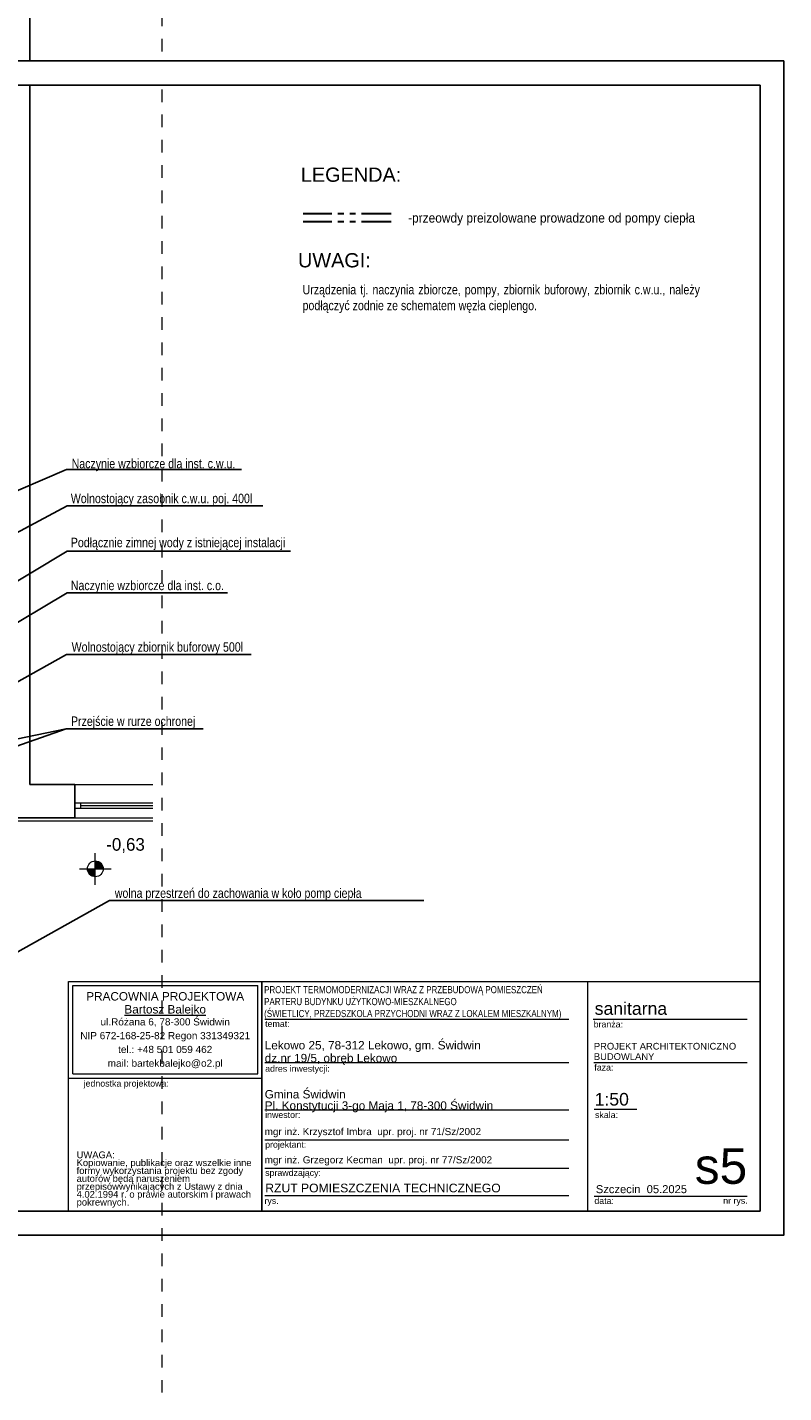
# Model space of a CAD drawing. Extents: x -440864 to -355682, y 13652 to 155872.
# Tile 114 of 179: x -365253 to -355682, y 15453 to 32718. Entities that reach past the tile are written whole.
import ezdxf
from ezdxf import colors
from ezdxf.entities.mleader import LeaderData, LeaderLine
from ezdxf.math import Vec2, Vec3

# ---------------------------------------------------------------- set-up
doc = ezdxf.new("R2010")
doc.units = 0
doc.header["$MEASUREMENT"] = 0
doc.set_wipeout_variables(frame=1)
doc.linetypes.add('PHANTOM2', pattern=[1.25, 0.625, -0.125, 0.125, -0.125, 0.125, -0.125])
doc.linetypes.add('Przerywana', pattern=[320, 160, -160])
doc.layers.get('0').update_dxf_attribs({"color": 252})
for name, color, linetype, lineweight in [('#CIEPŁO', 1, 'Continuous', 30), ('ARCH TABELA_Nr_Pióra__1', 252, 'Continuous', 25), ('ARCH TABELA_Nr_Pióra__21', 252, 'Continuous', 9), ('ARCH TABELA_Nr_Pióra__7', 252, 'Continuous', 13), ('INWENT OPISY_Nr_Pióra__21', 252, 'Continuous', 9), ('INWENT RZĘDNE_Nr_Pióra__21', 252, 'Continuous', 9), ('INWENT. OKNA_Nr_Pióra__5', 252, 'Continuous', 13), ('INWENT.ŚCIANY_Nr_Pióra__1', 252, 'Continuous', 25), ('INWENT.ŚCIANY_Nr_Pióra__21', 252, 'Continuous', 9)]:
    doc.layers.add(name, color=color, linetype=linetype, lineweight=lineweight)
for name, color, linetype in [('#opisy', 7, 'Continuous'), ('#podkład', 252, 'Continuous'), ('_TABELA', 7, 'Continuous'), ('INWENT RZĘDNE', 252, 'Continuous'), ('IS_Text_Konstrukcji', 7, 'Continuous')]:
    doc.layers.add(name, color=color, linetype=linetype)
doc.styles.add('GENERATED_STYLE_2', font='txt')
doc.styles.add('GENERATED_STYLE_5', font='txt')
doc.styles.add('GENERATED_STYLE_7', font='arial.ttf')
doc.styles.add('GENERATED_STYLE_8', font='arial.ttf')
doc.styles.add('GENERATED_STYLE_9', font='arial.ttf')
doc.styles.get("Standard").update_dxf_attribs({"font": 'arial.ttf', "width": 0.8, "bigfont": 'BIGFONT.SHX'})

# ---------------------------------------------------------------- blocks, each defined once
blk = doc.blocks.new('Koty wysokościowe_18', base_point=(-413866, 22076))
at = {"layer": 'INWENT RZĘDNE_Nr_Pióra__21', "linetype": 'Continuous'}
for points in [[(-413866, 22076), (-413766, 22076), (-413774, 22114), (-413796, 22147), (-413828, 22168), (-413866, 22176)], [(-413866, 22076), (-413966, 22076), (-413959, 22038), (-413937, 22005), (-413905, 21984), (-413866, 21976)]]:
    blk.add_hatch(color=256, dxfattribs=at).paths.add_polyline_path(points, flags=0)
for p, q in [((-413866, 21876), (-413866, 22276)), ((-414066, 22076), (-413666, 22076))]:
    blk.add_line(p, q, dxfattribs=at)
blk.add_circle((-413866, 22076), 100, dxfattribs=at)
at = {"layer": 'INWENT RZĘDNE_Nr_Pióra__21', "insert": (-413727, 22276), "char_height": 160, "attachment_point": 7, "style": 'GENERATED_STYLE_2'}
blk.add_mtext('{-0,63}', dxfattribs=at)
blk = doc.blocks.new('parter')
at = {"layer": 'INWENT OPISY_Nr_Pióra__21', "color": 252, "linetype": 'Przerywana'}
blk.add_line((-413019, 15453), (-413019, 42374), dxfattribs=at)
at = {"layer": 'INWENT. OKNA_Nr_Pióra__5', "color": 252, "linetype": 'Continuous'}
for p, q in [((-414134, 22913), (-413139, 22913)), ((-414134, 22843), (-413139, 22843)), ((-414125, 22913), (-414125, 22843)), ((-414055, 22913), (-414055, 22843)), ((-414055, 22878), (-413139, 22878))]:
    blk.add_line(p, q, dxfattribs=at)
at = {"layer": 'INWENT.ŚCIANY_Nr_Pióra__1', "color": 252, "linetype": 'Continuous'}
for p, q in [((-414695, 23143), (-414695, 36933)), ((-414695, 23143), (-414125, 23143)), ((-414125, 22723), (-414125, 23143)), ((-415245, 22723), (-414125, 22723))]:
    blk.add_line(p, q, dxfattribs=at)
at = {"layer": 'INWENT.ŚCIANY_Nr_Pióra__21', "color": 252, "linetype": 'Continuous'}
for p, q in [((-414125, 23143), (-413139, 23143)), ((-415305, 22683), (-413139, 22683)), ((-414125, 22723), (-413139, 22723))]:
    blk.add_line(p, q, dxfattribs=at)
at = {"layer": 'INWENT RZĘDNE', "color": 252}
blk.add_blockref('Koty wysokościowe_18', (-413866, 22076), dxfattribs=at)

msp = doc.modelspace()

# ---------------------------------------------------------------- linework, layer by layer
at = {"layer": '#CIEPŁO', "color": 202, "linetype": 'PHANTOM2', "lineweight": 30, "ltscale": 600}
for p, q in [((-360648.5, 30358.2), (-361761.1, 30358.2)), ((-360648.5, 30258.2), (-361761.1, 30258.2))]:
    msp.add_line(p, q, dxfattribs=at)
at = {"layer": 'ARCH TABELA_Nr_Pióra__21', "color": 0, "linetype": 'Continuous'}
for p, q in [((-362338.1, 19483.4), (-362338.1, 20600.4)), ((-362284.9, 20653.6), (-362284.9, 17748)), ((-362284.9, 19430.2), (-362284.9, 20653.6)), ((-358162.6, 20653.6), (-358162.6, 17748)), ((-355981.7, 20653.6), (-355981.7, 17748)), ((-362284.9, 17748), (-362284.9, 20453.6)), ((-362248.8, 20175.4), (-358398.9, 20175.4)), ((-358092.9, 20175.4), (-356143.2, 20175.4)), ((-362248.8, 19628.6), (-358398.9, 19628.6)), ((-358084.2, 19628.6), (-356143.2, 19628.6)), ((-362248.8, 19028.6), (-358398.9, 19028.6)), ((-358078.3, 19037.3), (-357538.5, 19037.3)), ((-362248.8, 18648.6), (-358398.9, 18648.6)), ((-362248.8, 18291.5), (-358398.9, 18291.5)), ((-362248.8, 17948), (-358398.9, 17948)), ((-358078.3, 17939.2), (-356937.4, 17939.2)), ((-356937.4, 17939.2), (-356143.2, 17939.2)), ((-355981.7, 17748), (-362284.9, 17748))]:
    msp.add_line(p, q, dxfattribs=at)

# ---------------------------------------------------------------- block references
at = {"layer": '#podkład', "color": 3, "lineweight": 50}
msp.add_blockref('parter', (49473.1, 0), dxfattribs=at)

# ---------------------------------------------------------------- texts
at = {"layer": '#opisy', "lineweight": -3}
for s, p in [('LEGENDA:', (-361792.4, 30764.2)), ('UWAGI:', (-361827.9, 29682))]:
    msp.add_text(s, height=180, dxfattribs=at).set_placement(p)
at = {"layer": '#opisy', "lineweight": -3, "char_height": 120, "width": 5013.142, "attachment_point": 1}
for s, insert in [('{\\Fromans|c238;\\W0.8; \\P}\\W0.9;-przeowdy preizolowane prowadzone od pompy ciepła ', (-360435, 30568.1)), ('\\pxqj;Urządzenia tj. naczynia zbiorcze, pompy, zbiornik buforowy, zbiornik c.w.u., należy podłączyć zodnie ze schematem węzła cieplengo. \\P\\pq*;\\H0.9999555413x;\\P', (-361770, 29460.6))]:
    msp.add_mtext(s, dxfattribs=dict(at, insert=insert))
at = {"layer": 'ARCH TABELA_Nr_Pióra__1', "color": 0, "linetype": 'Continuous', "insert": (-362255.9, 20174.9), "char_height": 90, "width": 6123.531, "attachment_point": 7, "line_spacing_factor": 1.005757, "style": 'GENERATED_STYLE_5'}
msp.add_mtext('\\pt22543.1;\\fArial|b0|i0|c238;\\W0.8;PROJEKT TERMOMODERNIZACJI WRAZ Z PRZEBUDOWĄ POMIESZCZEŃ \\PPARTERU BUDYNKU UŻYTKOWO-MIESZKALNEGO\\P(ŚWIETLICY, PRZEDSZKOLA PRZYCHODNI WRAZ Z LOKALEM MIESZKALNYM)', dxfattribs=at)
at = {"layer": 'ARCH TABELA_Nr_Pióra__1', "color": 0, "linetype": 'Continuous', "insert": (-362241.9, 18095.8), "char_height": 110, "attachment_point": 1, "style": 'GENERATED_STYLE_9'}
msp.add_mtext('RZUT POMIESZCZENIA TECHNICZNEGO', dxfattribs=at)
at = {"layer": 'ARCH TABELA_Nr_Pióra__21', "color": 0, "linetype": 'Continuous', "insert": (-362248.8, 18998), "char_height": 106.383, "attachment_point": 7, "line_spacing_factor": 0.807442, "style": 'GENERATED_STYLE_7'}
msp.add_mtext('{Gmina Świdwin\\PPl. Konstytucji 3-go Maja 1, 78-300 Świdwin}', dxfattribs=at)
at = {"layer": 'ARCH TABELA_Nr_Pióra__7', "color": 0, "linetype": 'Continuous', "attachment_point": 1, "style": 'GENERATED_STYLE_7'}
for s, insert, char_height, width in [('sanitarna', (-358073.6, 20390.3), 159.58, 1819.7), ('mgr inż. Krzysztof Imbra  \\fArial|b0|i0|c238;upr. proj. nr 71/Sz/2002', (-362249.9, 18799.6), 90, 3210.984), ('mgr inż. Grzegorz Kecman  \\fArial|b0|i0|c238;upr. proj. nr 77/Sz/2002', (-362249.9, 18442.4), 90, 3210.984)]:
    msp.add_mtext(s, dxfattribs=dict(at, insert=insert, char_height=char_height, width=width))
at = {"layer": 'ARCH TABELA_Nr_Pióra__7', "color": 0, "linetype": 'Continuous', "style": 'GENERATED_STYLE_7'}
for s, insert, char_height, attachment_point in [('{temat:}', (-362243.5, 20157.2), 79.79, 1), ('{branża:}', (-358087, 20151.1), 79.79, 1), ('{adres inwestycji:}', (-362243.5, 19590.6), 79.79, 1), ('{faza:}', (-358078.3, 19606.1), 79.79, 1), ('1:50', (-358074.6, 19242.9), 159.58, 1), ('{inwestor:}', (-362243.5, 19006.1), 79.79, 1), ('{skala:}', (-358069.5, 19005.2), 79.79, 1), ('{projektant:}', (-362243.5, 18630.4), 79.79, 1), ('s5', (-356143.2, 18543.5), 450, 3), ('sprawdzający:', (-362243.5, 18273.2), 79.79, 1), ('{Szczecin  05.2025}', (-358059, 18076.7), 101.064, 1), ('{rys.}', (-362252.4, 17919.5), 79.79, 1), ('{data:}', (-358077.6, 17919.5), 79.79, 1), ('{nr rys.}', (-356447.2, 17921), 79.79, 1)]:
    msp.add_mtext(s, dxfattribs=dict(at, insert=insert, char_height=char_height, attachment_point=attachment_point))
for s, insert, char_height, attachment_point, line_spacing_factor in [('{Lekowo 25, 78-312 Lekowo, gm. Świdwin\\Pdz.nr 19/5, obręb Lekowo}', (-362248.8, 19598), 106.383, 7, 0.918867), ('{PROJEKT ARCHITEKTONICZNO\\PBUDOWLANY}', (-358084.2, 19876.3), 85, 1, 0.923713)]:
    msp.add_mtext(s, dxfattribs=dict(at, insert=insert, char_height=char_height, attachment_point=attachment_point, line_spacing_factor=line_spacing_factor))

# ---------------------------------------------------------------- next in the draw order: linework, layer by layer
at = {"layer": 'ARCH TABELA_Nr_Pióra__21', "color": 0, "linetype": 'Continuous'}
for p, q in [((-364731.7, 17748), (-364731.7, 20653.6)), ((-364731.7, 20653.6), (-362284.9, 20653.6)), ((-364731.7, 19430.2), (-364731.7, 20653.6)), ((-364731.7, 20653.6), (-355981.7, 20653.6)), ((-364678.5, 19483.4), (-364678.5, 20600.4)), ((-364678.5, 20600.4), (-362338.1, 20600.4)), ((-364731.7, 19430.2), (-362284.9, 19430.2)), ((-364678.5, 19483.4), (-362338.1, 19483.4)), ((-364731.7, 17748), (-362284.9, 17748))]:
    msp.add_line(p, q, dxfattribs=at)

# ---------------------------------------------------------------- next in the draw order: texts
at = {"layer": '#opisy', "char_height": 120, "attachment_point": 1}
for s, insert, width in [('\\W0.8;Naczynie wzbiorcze dla inst. c.w.u.', (-364692.3, 27261.1), 3502.89), ('\\W0.8;Wolnostojący zasobnik c.w.u. poj. 400l', (-364702.7, 26820.4), 3502.89), ('\\W0.8;Podłącznie zimnej wody z istniejącej instalacji ', (-364702.6, 26263.7), 5397.096), ('\\W0.8;Naczynie wzbiorcze dla inst. c.o.', (-364702.7, 25720.4), 3502.89), ('\\W0.8;Wolnostojący zbiornik buforowy 500l', (-364692.3, 24941.9), 3502.89), ('\\W0.8;Przejście w rurze ochronej', (-364700.3, 24003.5), 2820), ('wolna przestrzeń do zachowania w koło pomp ciepła', (-364146, 21829.5), 4145.487)]:
    msp.add_mtext(s, dxfattribs=dict(at, insert=insert, width=width))
at = {"layer": 'ARCH TABELA_Nr_Pióra__7', "color": 0, "linetype": 'Continuous', "insert": (-363508.3, 20518), "char_height": 106.383, "attachment_point": 2, "line_spacing_factor": 0.926719, "style": 'GENERATED_STYLE_8'}
msp.add_mtext('{PRACOWNIA PROJEKTOWA\\P\\LBartosz Balejko}', dxfattribs=at)
at = {"layer": 'ARCH TABELA_Nr_Pióra__7', "color": 0, "linetype": 'Continuous', "style": 'GENERATED_STYLE_7'}
for s, insert, char_height, width, attachment_point, line_spacing_factor in [('{ul.Różana 6, 78-300 Świdwin\\PNIP 672-168-25-82 Regon 331349321\\Ptel.: +48 501 059 462\\Pmail: bartekbalejko@o2.pl}', (-363508.3, 20187), 90.426, 2340.426, 2, 1.156383), ('{UWAGA:\\PKopiowanie, publikacje oraz wszelkie inne formy wykorzystania projektu bez zgody autorów będą naruszeniem przepisówwynikających z Ustawy z dnia 4.02.1994 r. o prawie autorskim i prawach pokrewnych.}', (-364629.2, 18502.9), 85.1064, 2241.704, 1, 0.703415)]:
    msp.add_mtext(s, dxfattribs=dict(at, insert=insert, char_height=char_height, width=width, attachment_point=attachment_point, line_spacing_factor=line_spacing_factor))
at = {"layer": 'ARCH TABELA_Nr_Pióra__7', "color": 0, "linetype": 'Continuous', "insert": (-364540.3, 19402.9), "char_height": 79.79, "attachment_point": 1, "style": 'GENERATED_STYLE_7'}
msp.add_mtext('{jednostka projektowa:}', dxfattribs=at)

# ---------------------------------------------------------------- next in the draw order: leaders
at = {"layer": 'IS_Text_Konstrukcji'}
ml = msp.add_multileader_mtext('Standard', dxfattribs=at)
ml.set_content('')
ml.set_leader_properties()
ml.build(insert=Vec2(0, 0))
ml.multileader.update_dxf_attribs({"text_right_attachment_type": 6, "dogleg_length": 0.36, "arrow_head_size": 180})
ctx = ml.context
ctx.base_point, ctx.char_height, ctx.arrow_head_size, ctx.landing_gap_size, ctx.plane_origin = Vec3(-362541.4, 27127.5), 0.18, 180, 0.09, Vec3(-376377.8, 10073.6)
ctx.right_attachment = 6
notes = []
notes.append((ctx, [(0, (1, 1, 0), (-364757.5, 27127.5), (1, 0), 2216.1, [(0, [(-367732.2, 25840.8)], 0, [])])]))
ctx.mtext.insert = Vec3(-362541.3, 27127.6)
ml = msp.add_multileader_mtext('Standard', dxfattribs=at)
ml.set_content('')
ml.set_leader_properties()
ml.build(insert=Vec2(0, 0))
ml.multileader.update_dxf_attribs({"text_right_attachment_type": 6, "dogleg_length": 0.36, "arrow_head_size": 180})
ctx = ml.context
ctx.base_point, ctx.char_height, ctx.arrow_head_size, ctx.landing_gap_size, ctx.plane_origin = Vec3(-362271.8, 26666.8), 0.18, 180, 0.09, Vec3(-376728.2, 9192.9)
ctx.right_attachment = 6
notes.append((ctx, [(0, (1, 1, 0), (-364747.9, 26666.8), (1, 0), 2476.1, [(0, [(-366731.6, 25606.5)], 0, [])])]))
ctx.mtext.insert = Vec3(-362271.7, 26666.9)
ml = msp.add_multileader_mtext('Standard', dxfattribs=at)
ml.set_content('')
ml.set_leader_properties()
ml.build(insert=Vec2(0, 0))
ml.multileader.update_dxf_attribs({"text_right_attachment_type": 6, "dogleg_length": 0.36, "arrow_head_size": 180})
ctx = ml.context
ctx.base_point, ctx.char_height, ctx.arrow_head_size, ctx.landing_gap_size, ctx.plane_origin = Vec3(-361922.7, 26095.6), 0.18, 180, 0.09, Vec3(-382533.3, 6984)
ctx.right_attachment = 6
notes.append((ctx, [(0, (1, 1, 0), (-364748.8, 26095.6), (1, 0), 2826.1, [(0, [(-367025.7, 24725.2)], 0, [])])]))
ctx.mtext.insert = Vec3(-361922.6, 26095.7)
ml = msp.add_multileader_mtext('Standard', dxfattribs=at)
ml.set_content('')
ml.set_leader_properties()
ml.build(insert=Vec2(0, 0))
ml.multileader.update_dxf_attribs({"text_right_attachment_type": 6, "dogleg_length": 0.36, "arrow_head_size": 180})
ctx = ml.context
ctx.base_point, ctx.char_height, ctx.arrow_head_size, ctx.landing_gap_size, ctx.plane_origin = Vec3(-362721.8, 25566.8), 0.18, 180, 0.09, Vec3(-376728.2, 8512.9)
ctx.right_attachment = 6
notes.append((ctx, [(0, (1, 1, 0), (-364747.9, 25566.8), (1, 0), 2026.1, [(0, [(-365943.4, 24858.3)], 0, [])])]))
ctx.mtext.insert = Vec3(-362721.7, 25566.9)
ml = msp.add_multileader_mtext('Standard', dxfattribs=at)
ml.set_content('')
ml.set_leader_properties()
ml.build(insert=Vec2(0, 0))
ml.multileader.update_dxf_attribs({"text_right_attachment_type": 6, "dogleg_length": 0.36, "arrow_head_size": 180})
ctx = ml.context
ctx.base_point, ctx.char_height, ctx.arrow_head_size, ctx.landing_gap_size, ctx.plane_origin = Vec3(-362421.4, 24788.3), 0.18, 180, 0.09, Vec3(-376377.8, 7734.4)
ctx.right_attachment = 6
notes.append((ctx, [(0, (1, 1, 0), (-364757.5, 24788.3), (1, 0), 2336.1, [(0, [(-366112.6, 24030.9)], 0, [])])]))
ctx.mtext.insert = Vec3(-362421.3, 24788.4)
ml = msp.add_multileader_mtext('Standard', dxfattribs=at)
ml.set_content('')
ml.set_leader_properties()
ml.build(insert=Vec2(0, 0))
ml.multileader.update_dxf_attribs({"text_right_attachment_type": 6, "dogleg_length": 0.36, "arrow_head_size": 180})
ctx = ml.context
ctx.base_point, ctx.char_height, ctx.arrow_head_size, ctx.landing_gap_size, ctx.plane_origin = Vec3(-363027.3, 23849), 0.18, 180, 0.09, Vec3(-379075.9, 6541.6)
ctx.right_attachment = 6
notes.append((ctx, [(0, (1, 1, 0), (-364763.4, 23849), (1, 0), 1736.1, [(0, [(-369079.3, 22955.2)], 0, [])])]))
ctx.mtext.insert = Vec3(-363027.2, 23849.1)
ml = msp.add_multileader_mtext('Standard', dxfattribs=at)
ml.set_content('')
ml.set_leader_properties()
ml.build(insert=Vec2(0, 0))
ml.multileader.update_dxf_attribs({"text_right_attachment_type": 6, "dogleg_length": 0.36, "arrow_head_size": 180})
ctx = ml.context
ctx.base_point, ctx.char_height, ctx.arrow_head_size, ctx.landing_gap_size, ctx.plane_origin = Vec3(-363029.8, 23849), 0.18, 180, 0.09, Vec3(-377322.1, 5586)
ctx.right_attachment = 6
notes.append((ctx, [(0, (1, 1, 0), (-364763.4, 23849), (1, 0), 1733.6, [(0, [(-367269.3, 22963.2)], 0, [])])]))
ctx.mtext.insert = Vec3(-363029.7, 23849.1)
ml = msp.add_multileader_mtext('Standard', dxfattribs=at)
ml.set_content('')
ml.set_leader_properties()
ml.build(insert=Vec2(0, 0))
ml.multileader.update_dxf_attribs({"text_right_attachment_type": 6, "dogleg_length": 0.36, "arrow_head_size": 180})
ctx = ml.context
ctx.base_point, ctx.char_height, ctx.arrow_head_size, ctx.landing_gap_size, ctx.plane_origin = Vec3(-360235.1, 21675.9), 0.18, 180, 0.09, Vec3(-375831.4, 4622)
ctx.right_attachment = 6
notes.append((ctx, [(0, (1, 1, 0), (-364211.2, 21675.9), (1, 0), 3976.1, [(0, [(-365566.2, 20918.5)], 0, [])])]))
ctx.mtext.insert = Vec3(-360235, 21676)
for ctx, leaders in notes:
    for number, flags, end, landing, length, lines in leaders:
        leader = LeaderData()
        leader.index, (leader.has_last_leader_line, leader.has_dogleg_vector, leader.attachment_direction) = number, flags
        leader.last_leader_point, leader.dogleg_vector, leader.dogleg_length = Vec3(end), Vec3(landing), length
        for number, points, colour, breaks in lines:
            line = LeaderLine()
            line.index, line.vertices, line.color, line.breaks = number, Vec3.list(points), colors.encode_raw_color(colour), breaks
            leader.lines.append(line)
        ctx.leaders.append(leader)

# ---------------------------------------------------------------- next in the draw order: wipeouts: each hides what was drawn before it
at = {"color": 3, "lineweight": 50}
msp.add_wipeout([(-376681.7, 32293), (-355681.7, 32293), (-355981.7, 31988), (-375866.8, 31988)], dxfattribs=at)

# ---------------------------------------------------------------- next in the draw order: linework, layer by layer
at = {"layer": '_TABELA', "color": 7}
msp.add_lwpolyline([(-376681.7, 32293), (-355681.7, 32293), (-376681.7, 32293), (-376681.7, 17443), (-355681.7, 17443), (-355681.7, 32293)], dxfattribs=at)
msp.add_lwpolyline([(-355981.7, 31988), (-375431.7, 31988), (-375431.7, 17748), (-355981.7, 17748)], close=True, dxfattribs=at)

doc.saveas('drawing.dxf')
